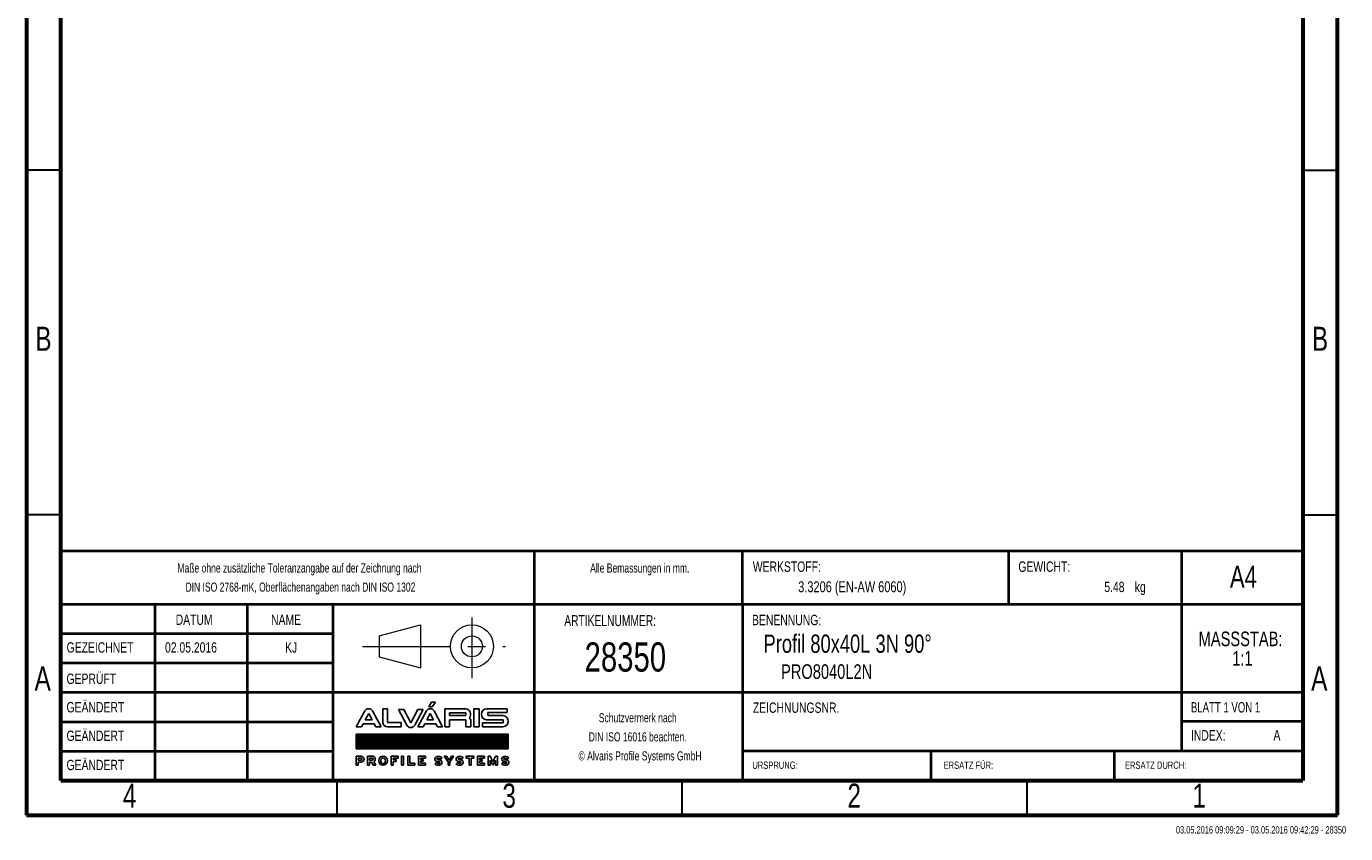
# Model space of a CAD drawing. Header units: millimetres. Extents: x 15 to 206, y 2 to 292.
# Tile 1 of 2: x 15 to 206, y 2 to 119. Entities that reach past the tile are written whole.
import ezdxf

# ---------------------------------------------------------------- set-up
doc = ezdxf.new("R2010")
doc.units = ezdxf.units.MM
doc.header["$PDSIZE"] = -1
doc.linetypes.add('CENTERX2', pattern=[20.32, 12.7, -2.54, 2.54, -2.54])
doc.layers.add('FORMAT', color=7, linetype='Continuous')
doc.layers.add('SLD-0', color=179, linetype='Continuous')
doc.styles.add('SLDTEXTSTYLE0', font='TXT', dxfattribs={"width": 0.75})
doc.styles.add('SLDTEXTSTYLE1', font='TXT', dxfattribs={"width": 0.692308})
doc.styles.add('SLDTEXTSTYLE2', font='TXT', dxfattribs={"width": 0.7})

# ---------------------------------------------------------------- blocks, each defined once
blk = doc.blocks.new('Block2')
at = {"color": 7, "linetype": 'CENTERX2', "lineweight": 0}
for p, q in [((289.49, 33.46), (289.49, 24.67)), ((273.66, 29.29), (294.36, 29.29))]:
    blk.add_line(p, q, dxfattribs=at)
at = {"color": 7, "linetype": 'Continuous', "lineweight": 0}
for p, q in [((276.07, 30.81), (282.06, 32.4)), ((276.07, 30.81), (276.07, 27.78)), ((282.06, 32.4), (282.06, 26.16)), ((276.07, 27.78), (282.06, 26.16))]:
    blk.add_line(p, q, dxfattribs=at)
for radius in [3.12, 1.52]:
    blk.add_circle((289.49, 29.29), radius, dxfattribs=at)
blk.add_attdef('AUTOATTR7', (0, 0), '', height=1, dxfattribs=at)
blk = doc.blocks.new('ALVARIS-LOGO_BL1')
at = {"layer": 'SLD-0', "color": 2, "linetype": 'Continuous'}
for p, q in [((-18.5, 130.5), (-6, 152.4)), ((-18.5, 130.5), (-2.9, 130.5)), ((-6, 152.4), (14.6, 152.4)), ((-2.9, 130.5), (14.6, 152.4)), ((-368.6, 33.5), (-327.7, 110.4)), ((-325.1, 67.6), (-308.8, 98.1)), ((-292.6, 67.6), (-325.1, 67.6)), ((-308.8, 98.1), (-292.6, 67.6)), ((-249, 33.5), (-289.9, 110.4)), ((-239.9, 121.2), (-218.3, 121.2)), ((-239.9, 121.2), (-239.9, 55)), ((-218.3, 121.2), (-218.3, 55)), ((-139.8, 117.8), (-165.3, 117.8)), ((-165.3, 117.8), (-124.3, 40.9)), ((-105.4, 53.2), (-139.8, 117.8)), ((-71, 117.8), (-105.4, 53.2)), ((-45.6, 117.8), (-86.5, 40.9)), ((-71.1, 33.5), (-30.2, 110.4)), ((-45.6, 117.8), (-71, 117.8)), ((-27.6, 67.6), (-11.3, 98.1)), ((4.9, 67.6), (-27.6, 67.6)), ((-11.3, 98.1), (4.9, 67.6)), ((48.5, 33.5), (7.6, 110.4)), ((59.3, 33.5), (59.3, 121.2)), ((59.3, 121.2), (161.1, 121.2)), ((82.2, 100.8), (82.2, 88)), ((161.1, 100.8), (82.2, 100.8)), ((82.2, 88), (161.1, 88)), ((82.2, 67.6), (82.2, 33.5)), ((82.2, 67.6), (161.1, 67.6)), ((161.1, 88), (161.1, 100.8)), ((161.1, 67.6), (161.1, 33.5)), ((184, 33.5), (184, 67.6)), ((198.5, 33.5), (198.5, 121.2)), ((198.5, 121.2), (224.9, 121.2)), ((224.9, 33.5), (224.9, 121.2)), ((260.8, 121.2), (359.8, 121.2)), ((341.3, 67.6), (260.8, 67.6)), ((359.8, 102.2), (267.3, 102.2)), ((267.3, 102.2), (267.3, 88)), ((267.3, 88), (340, 88)), ((341.3, 52.7), (341.3, 67.6)), ((359.8, 121.2), (359.8, 102.2)), ((-368.6, 33.5), (-343.2, 33.5)), ((-343.2, 33.5), (-335.2, 48.5)), ((-335.2, 48.5), (-282.4, 48.5)), ((-282.4, 48.5), (-274.4, 33.5)), ((-274.4, 33.5), (-249, 33.5)), ((-218.3, 55), (-151.8, 55)), ((-151.8, 33.5), (-218.3, 33.5)), ((-151.8, 55), (-151.8, 33.5)), ((-71.1, 33.5), (-45.7, 33.5)), ((-45.7, 33.5), (-37.7, 48.5)), ((-37.7, 48.5), (15.1, 48.5)), ((15.1, 48.5), (23.1, 33.5)), ((23.1, 33.5), (48.5, 33.5)), ((82.2, 33.5), (59.3, 33.5)), ((161.1, 33.5), (184, 33.5)), ((224.9, 33.5), (198.5, 33.5)), ((241.1, 33.5), (241.1, 52.7)), ((241.1, 52.7), (341.3, 52.7)), ((241.1, 33.5), (340, 33.5)), ((-368.6, -1.7), (365.4, -1.7)), ((-368.6, -72.5), (-368.6, -1.7)), ((365.4, -1.7), (-368.6, -1.7)), ((-368.6, -1.7), (-368.6, -72.5)), ((-368.6, -71.5), (-298.8, -1.7)), ((-368.6, -67.5), (-302.8, -1.7)), ((-368.6, -63.6), (-306.7, -1.7)), ((-368.6, -59.6), (-310.7, -1.7)), ((-368.6, -55.7), (-314.6, -1.7)), ((-368.6, -51.7), (-318.6, -1.7)), ((-368.6, -47.8), (-322.5, -1.7)), ((-368.6, -43.8), (-326.5, -1.7)), ((-368.6, -39.9), (-330.5, -1.7)), ((-368.6, -35.9), (-334.4, -1.7)), ((-368.6, -31.9), (-338.4, -1.7)), ((-368.6, -28), (-342.3, -1.7)), ((-368.6, -24), (-346.3, -1.7)), ((-368.6, -20.1), (-350.2, -1.7)), ((-368.6, -16.1), (-354.2, -1.7)), ((-368.6, -12.2), (-358.1, -1.7)), ((-368.6, -8.2), (-362.1, -1.7)), ((-368.6, -4.3), (-366, -1.7)), ((-365.7, -72.5), (-294.9, -1.7)), ((-361.7, -72.5), (-290.9, -1.7)), ((-357.8, -72.5), (-287, -1.7)), ((-353.8, -72.5), (-283, -1.7)), ((-349.8, -72.5), (-279.1, -1.7)), ((-345.9, -72.5), (-275.1, -1.7)), ((-341.9, -72.5), (-271.2, -1.7)), ((-338, -72.5), (-267.2, -1.7)), ((-334, -72.5), (-263.2, -1.7)), ((-330.1, -72.5), (-259.3, -1.7)), ((-326.1, -72.5), (-255.3, -1.7)), ((-322.2, -72.5), (-251.4, -1.7)), ((-318.2, -72.5), (-247.4, -1.7)), ((-314.3, -72.5), (-243.5, -1.7)), ((-310.3, -72.5), (-239.5, -1.7)), ((-306.4, -72.5), (-235.6, -1.7)), ((-302.4, -72.5), (-231.6, -1.7)), ((-298.5, -72.5), (-227.7, -1.7)), ((-294.5, -72.5), (-223.7, -1.7)), ((-290.5, -72.5), (-219.8, -1.7)), ((-286.6, -72.5), (-215.8, -1.7)), ((-282.6, -72.5), (-211.8, -1.7)), ((-278.7, -72.5), (-207.9, -1.7)), ((-274.7, -72.5), (-203.9, -1.7)), ((-270.8, -72.5), (-200, -1.7)), ((-266.8, -72.5), (-196, -1.7)), ((-262.9, -72.5), (-192.1, -1.7)), ((-258.9, -72.5), (-188.1, -1.7)), ((-255, -72.5), (-184.2, -1.7)), ((-251, -72.5), (-180.2, -1.7)), ((-247.1, -72.5), (-176.3, -1.7)), ((-243.1, -72.5), (-172.3, -1.7)), ((-239.2, -72.5), (-168.4, -1.7)), ((-235.2, -72.5), (-164.4, -1.7)), ((-231.2, -72.5), (-160.5, -1.7)), ((-227.3, -72.5), (-156.5, -1.7)), ((-223.3, -72.5), (-152.5, -1.7)), ((-219.4, -72.5), (-148.6, -1.7)), ((-215.4, -72.5), (-144.6, -1.7)), ((-211.5, -72.5), (-140.7, -1.7)), ((-207.5, -72.5), (-136.7, -1.7)), ((-203.6, -72.5), (-132.8, -1.7)), ((-199.6, -72.5), (-128.8, -1.7)), ((-195.7, -72.5), (-124.9, -1.7)), ((-191.7, -72.5), (-120.9, -1.7)), ((-187.8, -72.5), (-117, -1.7)), ((-183.8, -72.5), (-113, -1.7)), ((-179.8, -72.5), (-109.1, -1.7)), ((-175.9, -72.5), (-105.1, -1.7)), ((-171.9, -72.5), (-101.2, -1.7)), ((-168, -72.5), (-97.2, -1.7)), ((-164, -72.5), (-93.2, -1.7)), ((-160.1, -72.5), (-89.3, -1.7)), ((-156.1, -72.5), (-85.3, -1.7)), ((-152.2, -72.5), (-81.4, -1.7)), ((-148.2, -72.5), (-77.4, -1.7)), ((-144.3, -72.5), (-73.5, -1.7)), ((-140.3, -72.5), (-69.5, -1.7)), ((-136.4, -72.5), (-65.6, -1.7)), ((-132.4, -72.5), (-61.6, -1.7)), ((-128.5, -72.5), (-57.7, -1.7)), ((-124.5, -72.5), (-53.7, -1.7)), ((-120.5, -72.5), (-49.8, -1.7)), ((-116.6, -72.5), (-45.8, -1.7)), ((-112.6, -72.5), (-41.8, -1.7)), ((-108.7, -72.5), (-37.9, -1.7)), ((-104.7, -72.5), (-33.9, -1.7)), ((-100.8, -72.5), (-30, -1.7)), ((-96.8, -72.5), (-26, -1.7)), ((-92.9, -72.5), (-22.1, -1.7)), ((-88.9, -72.5), (-18.1, -1.7)), ((-85, -72.5), (-14.2, -1.7)), ((-81, -72.5), (-10.2, -1.7)), ((-77.1, -72.5), (-6.3, -1.7)), ((-73.1, -72.5), (-2.3, -1.7)), ((-69.2, -72.5), (1.6, -1.7)), ((-65.2, -72.5), (5.6, -1.7)), ((-61.2, -72.5), (9.5, -1.7)), ((-57.3, -72.5), (13.5, -1.7)), ((-53.3, -72.5), (17.5, -1.7)), ((-49.4, -72.5), (21.4, -1.7)), ((-45.4, -72.5), (25.4, -1.7)), ((-41.5, -72.5), (29.3, -1.7)), ((-37.5, -72.5), (33.3, -1.7)), ((-33.6, -72.5), (37.2, -1.7)), ((-29.6, -72.5), (41.2, -1.7)), ((-25.7, -72.5), (45.1, -1.7)), ((-21.7, -72.5), (49.1, -1.7)), ((-17.8, -72.5), (53, -1.7)), ((-13.8, -72.5), (57, -1.7)), ((-9.8, -72.5), (60.9, -1.7)), ((-5.9, -72.5), (64.9, -1.7)), ((-1.9, -72.5), (68.8, -1.7)), ((2, -72.5), (72.8, -1.7)), ((6, -72.5), (76.8, -1.7)), ((9.9, -72.5), (80.7, -1.7)), ((13.9, -72.5), (84.7, -1.7)), ((17.8, -72.5), (88.6, -1.7)), ((21.8, -72.5), (92.6, -1.7)), ((25.7, -72.5), (96.5, -1.7)), ((29.7, -72.5), (100.5, -1.7)), ((33.6, -72.5), (104.4, -1.7)), ((37.6, -72.5), (108.4, -1.7)), ((41.5, -72.5), (112.3, -1.7)), ((45.5, -72.5), (116.3, -1.7)), ((49.5, -72.5), (120.2, -1.7)), ((53.4, -72.5), (124.2, -1.7)), ((57.4, -72.5), (128.1, -1.7)), ((61.3, -72.5), (132.1, -1.7)), ((65.3, -72.5), (136.1, -1.7)), ((69.2, -72.5), (140, -1.7)), ((73.2, -72.5), (144, -1.7)), ((77.1, -72.5), (147.9, -1.7)), ((81.1, -72.5), (151.9, -1.7)), ((85, -72.5), (155.8, -1.7)), ((89, -72.5), (159.8, -1.7)), ((92.9, -72.5), (163.7, -1.7)), ((96.9, -72.5), (167.7, -1.7)), ((100.8, -72.5), (171.6, -1.7)), ((104.8, -72.5), (175.6, -1.7)), ((108.8, -72.5), (179.5, -1.7)), ((112.7, -72.5), (183.5, -1.7)), ((116.7, -72.5), (187.5, -1.7)), ((120.6, -72.5), (191.4, -1.7)), ((124.6, -72.5), (195.4, -1.7)), ((128.5, -72.5), (199.3, -1.7)), ((132.5, -72.5), (203.3, -1.7)), ((136.4, -72.5), (207.2, -1.7)), ((140.4, -72.5), (211.2, -1.7)), ((144.3, -72.5), (215.1, -1.7)), ((148.3, -72.5), (219.1, -1.7)), ((152.2, -72.5), (223, -1.7)), ((156.2, -72.5), (227, -1.7)), ((160.1, -72.5), (230.9, -1.7)), ((164.1, -72.5), (234.9, -1.7)), ((168.1, -72.5), (238.8, -1.7)), ((172, -72.5), (242.8, -1.7)), ((176, -72.5), (246.8, -1.7)), ((179.9, -72.5), (250.7, -1.7)), ((183.9, -72.5), (254.7, -1.7)), ((187.8, -72.5), (258.6, -1.7)), ((191.8, -72.5), (262.6, -1.7)), ((195.7, -72.5), (266.5, -1.7)), ((199.7, -72.5), (270.5, -1.7)), ((203.6, -72.5), (274.4, -1.7)), ((207.6, -72.5), (278.4, -1.7)), ((211.5, -72.5), (282.3, -1.7)), ((215.5, -72.5), (286.3, -1.7)), ((219.5, -72.5), (290.2, -1.7)), ((223.4, -72.5), (294.2, -1.7)), ((227.4, -72.5), (298.1, -1.7)), ((231.3, -72.5), (302.1, -1.7)), ((235.3, -72.5), (306.1, -1.7)), ((239.2, -72.5), (310, -1.7)), ((243.2, -72.5), (314, -1.7)), ((247.1, -72.5), (317.9, -1.7)), ((251.1, -72.5), (321.9, -1.7)), ((255, -72.5), (325.8, -1.7)), ((259, -72.5), (329.8, -1.7)), ((262.9, -72.5), (333.7, -1.7)), ((266.9, -72.5), (337.7, -1.7)), ((270.8, -72.5), (341.6, -1.7)), ((274.8, -72.5), (345.6, -1.7)), ((278.8, -72.5), (349.5, -1.7)), ((282.7, -72.5), (353.5, -1.7)), ((286.7, -72.5), (357.5, -1.7)), ((290.6, -72.5), (361.4, -1.7)), ((294.6, -72.5), (365.4, -1.7)), ((298.5, -72.5), (365.4, -5.6)), ((302.5, -72.5), (365.4, -9.5)), ((306.4, -72.5), (365.4, -13.5)), ((310.4, -72.5), (365.4, -17.4)), ((314.3, -72.5), (365.4, -21.4)), ((318.3, -72.5), (365.4, -25.3)), ((322.2, -72.5), (365.4, -29.3)), ((326.2, -72.5), (365.4, -33.2)), ((330.1, -72.5), (365.4, -37.2)), ((334.1, -72.5), (365.4, -41.1)), ((338.1, -72.5), (365.4, -45.1)), ((342, -72.5), (365.4, -49.1)), ((346, -72.5), (365.4, -53)), ((349.9, -72.5), (365.4, -57)), ((353.9, -72.5), (365.4, -60.9)), ((365.4, -1.7), (365.4, -72.5)), ((365.4, -72.5), (365.4, -1.7)), ((365.4, -72.5), (-368.6, -72.5)), ((-368.6, -72.5), (365.4, -72.5)), ((-368.6, -108.1), (-368.6, -152.4)), ((-368.6, -108.1), (-345.2, -108.1)), ((-359.4, -127.2), (-359.4, -117.3)), ((-359.4, -117.3), (-346.2, -117.3)), ((-359.4, -127.2), (-346.2, -127.2)), ((-314.5, -108.1), (-314.5, -152.4)), ((-314.5, -108.1), (-291.1, -108.1)), ((-305.3, -127.2), (-305.3, -117.3)), ((-305.3, -117.3), (-292, -117.3)), ((-305.3, -127.2), (-292, -127.2)), ((-200.9, -108.1), (-166.2, -108.1)), ((-200.9, -152.4), (-200.9, -108.1)), ((-166.2, -117.3), (-191.2, -117.3)), ((-191.2, -117.3), (-191.2, -124.8)), ((-191.2, -124.8), (-176.7, -124.8)), ((-176.7, -124.8), (-176.7, -133.5)), ((-166.2, -108.1), (-166.2, -117.3)), ((-149.7, -108.1), (-140, -108.1)), ((-149.7, -152.4), (-149.7, -108.1)), ((-140, -108.1), (-140, -152.4)), ((-119.3, -108.1), (-119.3, -152.4)), ((-109.6, -108.1), (-119.3, -108.1)), ((-109.6, -142.7), (-109.6, -108.1)), ((-68.9, -152.4), (-68.9, -108.1)), ((-68.9, -108.1), (-35, -108.1)), ((-35, -117.3), (-58.9, -117.3)), ((-58.9, -117.3), (-58.9, -124.8)), ((-58.9, -124.8), (-45.3, -124.8)), ((-45.3, -124.8), (-45.3, -132.9)), ((-35, -108.1), (-35, -117.3)), ((27, -126.1), (28.9, -126.1)), ((38.3, -122.2), (45.7, -116.2)), ((55.9, -108.1), (67.4, -108.1)), ((74.5, -135.1), (55.9, -108.1)), ((67.4, -108.1), (79.2, -127.4)), ((79.2, -127.4), (91, -108.1)), ((102.5, -108.1), (83.9, -135.1)), ((91, -108.1), (102.5, -108.1)), ((129.8, -126.1), (131.6, -126.1)), ((141.1, -122.2), (148.4, -116.2)), ((161.8, -117.3), (161.8, -108.1)), ((161.8, -108.1), (199.3, -108.1)), ((175.8, -117.3), (161.8, -117.3)), ((175.8, -152.4), (175.8, -117.3)), ((199.3, -117.3), (185.6, -117.3)), ((185.6, -117.3), (185.6, -152.4)), ((199.3, -108.1), (199.3, -117.3)), ((216.2, -152.4), (216.2, -108.1)), ((216.2, -108.1), (250.1, -108.1)), ((250.1, -117.3), (226.2, -117.3)), ((226.2, -117.3), (226.2, -124.8)), ((226.2, -124.8), (239.8, -124.8)), ((239.8, -124.8), (239.8, -132.9)), ((250.1, -108.1), (250.1, -117.3)), ((268.4, -152.4), (268.4, -108.1)), ((268.4, -108.1), (278, -108.1)), ((291.1, -134.4), (278, -108.1)), ((291.1, -134.4), (304.2, -108.1)), ((304.2, -108.1), (313.8, -108.1)), ((313.8, -152.4), (313.8, -108.1)), ((350, -126.1), (351.9, -126.1)), ((357.8, -72.5), (365.4, -64.9)), ((361.3, -122.2), (368.6, -116.2)), ((361.8, -72.5), (365.4, -68.8)), ((-368.6, -152.4), (-359.4, -152.4)), ((-359.4, -152.4), (-359.4, -136.5)), ((-359.4, -136.5), (-345.2, -136.5)), ((-314.5, -152.4), (-305.3, -152.4)), ((-305.3, -152.4), (-305.3, -136.5)), ((-305.3, -136.5), (-295.3, -136.5)), ((-295.3, -136.5), (-286.5, -152.4)), ((-275, -152.4), (-286.5, -152.4)), ((-284.6, -134.9), (-275, -152.4)), ((-191.2, -152.4), (-200.9, -152.4)), ((-176.7, -133.5), (-191.2, -133.5)), ((-191.2, -133.5), (-191.2, -152.4)), ((-140, -152.4), (-149.7, -152.4)), ((-119.3, -152.4), (-85.2, -152.4)), ((-85.2, -142.7), (-109.6, -142.7)), ((-85.2, -152.4), (-85.2, -142.7)), ((-35, -152.4), (-68.9, -152.4)), ((-45.3, -132.9), (-58.9, -132.9)), ((-58.9, -132.9), (-58.9, -142.7)), ((-58.9, -142.7), (-35, -142.7)), ((-35, -142.7), (-35, -152.4)), ((17.6, -139.1), (10.3, -145.2)), ((27, -135.3), (28.9, -135.3)), ((74.5, -152.4), (74.5, -135.1)), ((83.9, -152.4), (74.5, -152.4)), ((83.9, -135.1), (83.9, -152.4)), ((120.4, -139.1), (113, -145.2)), ((129.8, -135.3), (131.6, -135.3)), ((185.6, -152.4), (175.8, -152.4)), ((250.1, -152.4), (216.2, -152.4)), ((239.8, -132.9), (226.2, -132.9)), ((226.2, -132.9), (226.2, -142.7)), ((226.2, -142.7), (250.1, -142.7)), ((250.1, -142.7), (250.1, -152.4)), ((278.4, -152.4), (268.4, -152.4)), ((278.4, -127.9), (291.1, -152.4)), ((278.4, -127.9), (278.4, -152.4)), ((303.8, -127.9), (291.1, -152.4)), ((303.8, -127.9), (303.8, -152.4)), ((303.8, -152.4), (313.8, -152.4)), ((340.6, -139.1), (333.2, -145.2)), ((350, -135.3), (351.9, -135.3))]:
    blk.add_line(p, q, dxfattribs=at)
for centre, radius, start, end in [((-308.8, 99.3), 21.9, 30.42764, 149.57236), ((-11.3, 99.3), 21.9, 30.42764, 149.57236), ((156.9, 94.5), 27, 321.76228, 80.96222), ((161, 61.2), 23.9, 15.46235, 43.90993), ((262.3, 94.4), 26.9, 93.03544, 266.96456), ((338.1, 60.7), 27.3, 273.93117, 86.06883), ((-218.3, 55), 21.6, 180, 270), ((-105.4, 52), 21.9, 210.42764, 329.57236), ((-346.2, -122.3), 4.96, 270, 90), ((-345.2, -122.3), 14.2, 270, 90), ((-292, -122.3), 4.96, 270, 90), ((-291.1, -122.3), 14.2, 297.02151, 90), ((27, -134.2), 16.5, 46.72744, 90.01421), ((129.8, -134.2), 16.5, 46.72744, 90.01421), ((350, -134.2), 16.5, 46.72744, 90.01421), ((28.9, -127.2), 16.5, 226.72744, 270.01421), ((131.6, -127.2), 16.5, 226.72744, 270.01421), ((351.9, -127.2), 16.5, 226.72744, 270.01421)]:
    blk.add_arc(centre, radius, start, end, dxfattribs=at)
for centre, major_axis, ratio in [((-239.3, -130.2), (0, 22.2), 0.948396), ((-239.3, -130.1), (0, 13.9), 0.802774)]:
    blk.add_ellipse(centre, major_axis=major_axis, ratio=ratio, dxfattribs=at)
for centre, major_axis, ratio, start_param, end_param in [((27, -122.1), (-16.6, 0), 0.794296, 4.712389, 7.853982), ((27, -121.9), (-6.28, 0), 0.661774, 4.712389, 7.853982), ((27, -122.1), (-20.9, 0), 0.630369, 3.608164, 4.712389), ((28.9, -139.2), (16.6, 0), 0.794296, 4.712389, 7.853982), ((129.8, -122.1), (-16.6, 0), 0.794296, 4.712389, 7.853982), ((129.8, -121.9), (-6.28, 0), 0.661774, 4.712389, 7.853982), ((129.8, -122.1), (-20.9, 0), 0.630369, 3.608164, 4.712389), ((131.6, -139.2), (16.6, 0), 0.794296, 4.712389, 7.853982), ((350, -122.1), (-16.6, 0), 0.794296, 4.712389, 7.853982), ((350, -121.9), (-6.28, 0), 0.661774, 4.712389, 7.853982), ((350, -122.1), (-20.9, 0), 0.630369, 3.608164, 4.712389), ((351.9, -139.2), (16.6, 0), 0.794296, 4.712389, 7.853982), ((28.9, -139.2), (20.9, 0), 0.630369, 3.608164, 4.712389), ((28.9, -139.5), (6.28, 0), 0.661774, 4.712389, 7.853982), ((131.6, -139.2), (20.9, 0), 0.630369, 3.608164, 4.712389), ((131.6, -139.5), (6.28, 0), 0.661774, 4.712389, 7.853982), ((351.9, -139.2), (20.9, 0), 0.630369, 3.608164, 4.712389), ((351.9, -139.5), (6.28, 0), 0.661774, 4.712389, 7.853982)]:
    blk.add_ellipse(centre, major_axis=major_axis, ratio=ratio, start_param=start_param, end_param=end_param, dxfattribs=at)
blk = doc.blocks.new('SW_NOTE_0')
at = {"color": 0, "linetype": 'Continuous', "lineweight": 0, "char_height": 2.117, "attachment_point": 2, "style": 'SLDTEXTSTYLE0'}
for s, insert in [('MASSSTAB:', (6.98, 2.73)), ('1:1', (7.25, -0.09))]:
    blk.add_mtext(s, dxfattribs=dict(at, insert=insert))
blk = doc.blocks.new('SW_NOTE_1')
at = {"color": 0, "linetype": 'Continuous', "lineweight": 0, "char_height": 1.3229, "attachment_point": 2, "style": 'SLDTEXTSTYLE2'}
for s, insert in [('Schutzvermerk nach', (8.16, 1.71)), ('DIN ISO 16016 beachten.', (8.15, -1.06)), ('© Alvaris Profile Systems GmbH', (8.5, -3.82))]:
    blk.add_mtext(s, dxfattribs=dict(at, insert=insert))
blk = doc.blocks.new('SW_NOTE_2')
at = {"color": 0, "linetype": 'Continuous', "lineweight": 0, "char_height": 1.3229, "attachment_point": 2, "style": 'SLDTEXTSTYLE2'}
for s, insert in [('Maße ohne zusätzliche Toleranzangabe auf der Zeichnung nach', (25.55, 1.71)), ('DIN ISO 2768-mK, Oberflächenangaben nach DIN ISO 1302', (25.69, -1.06))]:
    blk.add_mtext(s, dxfattribs=dict(at, insert=insert))

msp = doc.modelspace()

# ---------------------------------------------------------------- linework, layer by layer
at = {"color": 7, "linetype": 'Continuous', "lineweight": 60}
for p, q in [((15, 292), (15, 5)), ((205, 5), (205, 292)), ((20, 10), (20, 287)), ((200, 287), (200, 10)), ((20, 10), (200, 10)), ((15, 5), (205, 5))]:
    msp.add_line(p, q, dxfattribs=at)
at = {"color": 7, "linetype": 'Continuous', "lineweight": 30}
for p, q in [((20, 98.5), (15, 98.5)), ((200, 98.5), (205, 98.5)), ((20, 48.5), (15, 48.5)), ((200, 48.5), (205, 48.5)), ((60, 10), (60, 5)), ((110, 10), (110, 5)), ((160, 10), (160, 5))]:
    msp.add_line(p, q, dxfattribs=at)
at = {"color": 7, "linetype": 'Continuous', "lineweight": 40}
for p, q in [((20, 65.25), (20, 10)), ((200, 43.263), (20, 43.263)), ((20, 43.263), (20, 10)), ((88.645, 35.5), (88.645, 43.263)), ((118.8, 35.5), (118.8, 43.263)), ((157.357, 35.5), (157.357, 43.263)), ((182.443, 35.5), (182.443, 43.263)), ((118.8, 35.5), (20, 35.5)), ((33.596, 35.5), (33.596, 10)), ((46.991, 35.5), (46.991, 10)), ((59.403, 35.5), (59.403, 10)), ((88.645, 10), (88.645, 35.5)), ((118.8, 35.5), (118.8, 10)), ((182.443, 35.5), (118.8, 35.5)), ((182.443, 14.325), (182.443, 35.5)), ((200, 35.5), (182.443, 35.5)), ((59.403, 31.25), (20, 31.25)), ((59.403, 27), (20, 27)), ((200, 22.75), (20, 22.75)), ((59.403, 18.475), (20, 18.475)), ((200, 18.575), (182.443, 18.575)), ((20, 14.25), (59.403, 14.25)), ((200, 14.25), (118.8, 14.25)), ((146.129, 10), (146.129, 14.25)), ((172.682, 10), (172.682, 14.25))]:
    msp.add_line(p, q, dxfattribs=at)
at = {"color": 7, "linetype": 'Continuous', "lineweight": 0}
msp.add_line((118.8, 14.25), (200, 14.25), dxfattribs=at)
msp.add_point((200, 46.224), dxfattribs=at)

# ---------------------------------------------------------------- block references
for name, p in [('SW_NOTE_2', (29.024, 39.767)), ('SW_NOTE_0', (183.974, 28.867)), ('SW_NOTE_1', (95.436, 18.055))]:
    msp.add_blockref(name, p, dxfattribs=at)
at = {"color": 7, "linetype": 'Continuous'}
msp.add_blockref('Block2', (-209.927, 0.164), dxfattribs=at)
at = {"layer": 'FORMAT', "xscale": 0.03, "yscale": 0.03, "zscale": 0.03}
msp.add_blockref('ALVARIS-LOGO_BL1', (73.869, 16.777), dxfattribs=at)

# ---------------------------------------------------------------- texts
at = {"color": 7, "linetype": 'Continuous', "lineweight": 0}
for s, insert, char_height, attachment_point, style in [('B', (17.473, 75.799), 3.5, 2, 'SLDTEXTSTYLE0'), ('B', (202.473, 75.799), 3.5, 2, 'SLDTEXTSTYLE0'), ('Alle Bemassungen in mm.', (103.894, 41.472), 1.32292, 2, 'SLDTEXTSTYLE2'), ('WERKSTOFF:', (120.274, 41.761), 1.5, 1, 'SLDTEXTSTYLE0'), ('GEWICHT:', (158.753, 41.76), 1.4986, 1, 'SLDTEXTSTYLE0'), ('A4', (191.366, 41.128), 3.175, 2, 'SLDTEXTSTYLE0'), ('3.3206 (EN-AW 6060)', (142.512, 38.887), 1.5875, 3, 'SLDTEXTSTYLE0'), ('5.48', (174.135, 38.823), 1.4986, 3, 'SLDTEXTSTYLE0'), ('kg', (175.627, 38.823), 1.4986, 1, 'SLDTEXTSTYLE0'), ('DATUM', (36.633, 34.066), 1.5, 1, 'SLDTEXTSTYLE0'), ('NAME', (50.463, 34.066), 1.5, 1, 'SLDTEXTSTYLE0'), ('ARTIKELNUMMER:', (99.597, 33.981), 1.5875, 2, 'SLDTEXTSTYLE2'), ('BENENNUNG:', (120.156, 34.025), 1.5, 1, 'SLDTEXTSTYLE0'), ('Profil 80x40L 3N 90°', (121.826, 31.162), 2.64583, 1, 'SLDTEXTSTYLE0'), ('GEZEICHNET', (20.83, 30.048), 1.5, 1, 'SLDTEXTSTYLE0'), ('02.05.2016', (35.09, 30.048), 1.5, 1, 'SLDTEXTSTYLE0'), ('KJ', (53.368, 30.048), 1.5, 2, 'SLDTEXTSTYLE0'), ('28350', (95.897, 30.031), 4.2333, 1, 'SLDTEXTSTYLE0'), ('PRO8040L2N', (124.36, 26.853), 2.1167, 1, 'SLDTEXTSTYLE0'), ('A', (17.36, 26.549), 3.5, 2, 'SLDTEXTSTYLE0'), ('GEPRÜFT', (20.819, 25.505), 1.5, 1, 'SLDTEXTSTYLE0'), ('A', (202.36, 26.549), 3.5, 2, 'SLDTEXTSTYLE0'), ('GEÄNDERT', (20.822, 21.38), 1.5, 1, 'SLDTEXTSTYLE0'), ('ZEICHNUNGSNR.', (120.279, 21.317), 1.5, 1, 'SLDTEXTSTYLE0'), ('BLATT 1 VON 1', (183.765, 21.367), 1.5, 1, 'SLDTEXTSTYLE1'), ('GEÄNDERT', (20.822, 17.239), 1.5, 1, 'SLDTEXTSTYLE0'), ('INDEX:', (183.765, 17.304), 1.5, 1, 'SLDTEXTSTYLE0'), ('A', (195.727, 17.304), 1.5, 1, 'SLDTEXTSTYLE0'), ('GEÄNDERT', (20.822, 13.004), 1.5, 1, 'SLDTEXTSTYLE0'), ('URSPRUNG:', (120.202, 12.756), 1.0583, 1, 'SLDTEXTSTYLE0'), ('ERSATZ FÜR:', (147.922, 12.756), 1.05833, 1, 'SLDTEXTSTYLE0'), ('ERSATZ DURCH:', (174.204, 12.756), 1.05833, 1, 'SLDTEXTSTYLE0'), ('3', (84.965, 9.549), 3.5, 2, 'SLDTEXTSTYLE0'), ('2', (134.965, 9.549), 3.5, 2, 'SLDTEXTSTYLE0'), ('4', (29.965, 9.549), 3.5, 2, 'SLDTEXTSTYLE0'), ('1', (184.965, 9.549), 3.5, 2, 'SLDTEXTSTYLE0'), ('03.05.2016 09:09:29 - 03.05.2016 09:42:29 - 28350', (206.25, 3.379), 1.05833, 3, 'SLDTEXTSTYLE2')]:
    msp.add_mtext(s, dxfattribs=dict(at, insert=insert, char_height=char_height, attachment_point=attachment_point, style=style))

doc.saveas('drawing.dxf')
